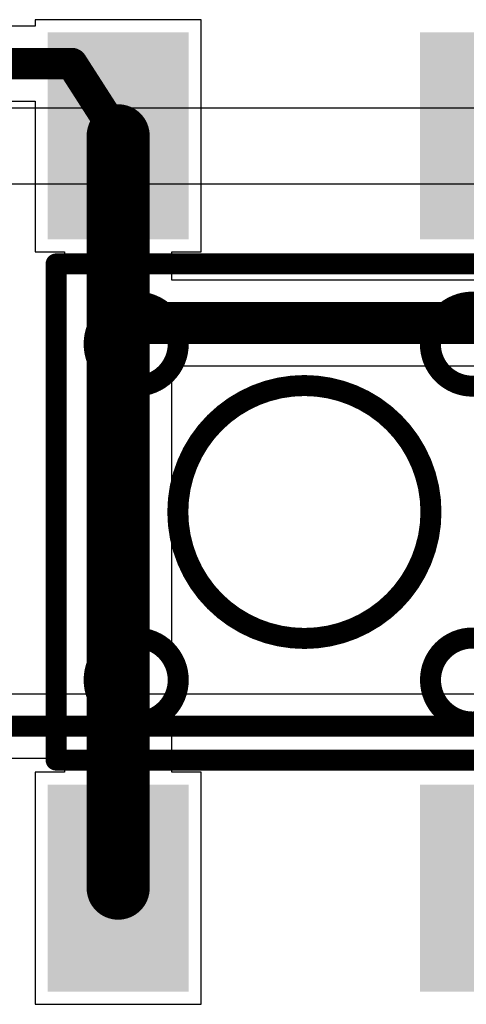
# Model space of a CAD drawing. Header units: inches. Extents: x 0 to 12.2, y 0 to 7.
# Tile 30 of 154: x 2.223 to 2.435, y 0.644 to 1.112. Entities that reach past the tile are written whole.
import ezdxf

# ---------------------------------------------------------------- set-up
doc = ezdxf.new("R2010")
doc.units = ezdxf.units.IN
doc.header["$MEASUREMENT"] = 0
for name, color, linetype in [('Bottom Layer', 5, 'Continuous'), ('Layer 2', 76, 'Continuous'), ('Top Layer', 1, 'Continuous'), ('Top Overlay', 2, 'Continuous'), ('Top Paste', 8, 'Continuous'), ('Top Solder', 216, 'Continuous')]:
    doc.layers.add(name, color=color, linetype=linetype)

# ---------------------------------------------------------------- blocks, each defined once
blk = doc.blocks.new('TS_1002S_12026C_46')
at = {"layer": 'Top Layer'}
for points in [[(-0.22441, 0.11811), (-0.13385, 0.11811), (-0.13385, 0.05906), (-0.22441, 0.05906)], [(0.13385, 0.1181), (0.22441, 0.1181), (0.22441, 0.05905), (0.13385, 0.05905)], [(-0.22441, -0.05906), (-0.13385, -0.05906), (-0.13385, -0.11811), (-0.22441, -0.11811)], [(0.13385, -0.05906), (0.22441, -0.05906), (0.22441, -0.11811), (0.13385, -0.11811)]]:
    blk.add_hatch(color=1, dxfattribs=at).paths.add_polyline_path(points)
at = {"layer": 'Top Paste'}
for points in [[(-0.22441, 0.11811), (-0.13385, 0.11811), (-0.13385, 0.05906), (-0.22441, 0.05906)], [(0.13385, 0.1181), (0.22441, 0.1181), (0.22441, 0.05905), (0.13385, 0.05905)], [(-0.22441, -0.05906), (-0.13385, -0.05906), (-0.13385, -0.11811), (-0.22441, -0.11811)], [(0.13385, -0.05906), (0.22441, -0.05906), (0.22441, -0.11811), (0.13385, -0.11811)]]:
    blk.add_hatch(color=8, dxfattribs=at).paths.add_polyline_path(points)
at = {"layer": 'Top Solder'}
for points in [[(-0.22841, 0.12211), (-0.12985, 0.12211), (-0.12985, 0.05506), (-0.22841, 0.05506)], [(0.12985, 0.1221), (0.22841, 0.1221), (0.22841, 0.05505), (0.12985, 0.05505)], [(-0.22841, -0.05506), (-0.12985, -0.05506), (-0.12985, -0.12211), (-0.22841, -0.12211)], [(0.12985, -0.05506), (0.22841, -0.05506), (0.22841, -0.12211), (0.12985, -0.12211)]]:
    blk.add_hatch(color=216, dxfattribs=at).paths.add_polyline_path(points)
at = {"layer": 'Top Overlay', "const_width": 0.01}
for points in [[(0.11811, 0.11811), (-0.11811, 0.11811)], [(-0.11811, -0.11811), (-0.11811, 0.11811)], [(0.11811, -0.11811), (0.11811, 0.11811)], [(0.11811, -0.11811), (-0.11811, -0.11811)]]:
    blk.add_lwpolyline(points, dxfattribs=at)
at = {"layer": 'Top Overlay'}
for points, const_width in [([(-0.12061, 0.11811, 1), (-0.11561, 0.11811, 1)], 0.005), ([(-0.12061, 0.11811, 1), (-0.11561, 0.11811, 1)], 0.005), ([(0.11561, 0.11811, 1), (0.12061, 0.11811, 1)], 0.005), ([(0.11561, 0.11811, 1), (0.12061, 0.11811, 1)], 0.005), ([(-0.05992, 0.07994, 1), (-0.09992, 0.07994, 1)], 0.01), ([(0.1, 0.07999, 1), (0.06, 0.07999, 1)], 0.01), ([(-0.10242, 0.07994, 1), (-0.09742, 0.07994, 1)], 0.005), ([(-0.06242, 0.07994, 1), (-0.05742, 0.07994, 1)], 0.005), ([(0.0575, 0.07999, 1), (0.0625, 0.07999, 1)], 0.005), ([(0.0975, 0.07999, 1), (0.1025, 0.07999, 1)], 0.005), ([(0.06021, 0, 1), (-0.06021, 0, 1)], 0.01), ([(-0.06271, 0, 1), (-0.05771, 0, 1)], 0.005), ([(0.05771, 0, 1), (0.06271, 0, 1)], 0.005), ([(-0.06, -0.08001, 1), (-0.1, -0.08001, 1)], 0.01), ([(0.1, -0.08001, 1), (0.06, -0.08001, 1)], 0.01), ([(-0.1025, -0.08001, 1), (-0.0975, -0.08001, 1)], 0.005), ([(-0.0625, -0.08001, 1), (-0.0575, -0.08001, 1)], 0.005), ([(0.0575, -0.08001, 1), (0.0625, -0.08001, 1)], 0.005), ([(0.0975, -0.08001, 1), (0.1025, -0.08001, 1)], 0.005), ([(-0.12061, -0.11811, 1), (-0.11561, -0.11811, 1)], 0.005), ([(-0.12061, -0.11811, 1), (-0.11561, -0.11811, 1)], 0.005), ([(0.11561, -0.11811, 1), (0.12061, -0.11811, 1)], 0.005), ([(0.11561, -0.11811, 1), (0.12061, -0.11811, 1)], 0.005)]:
    blk.add_lwpolyline(points, format="xyb", close=True, dxfattribs=dict(at, const_width=const_width))

msp = doc.modelspace()

# ---------------------------------------------------------------- linework, layer by layer
at = {"layer": 'Bottom Layer'}
for p, q in [((3.38111, 0.79129), (1.7684, 0.79129)), ((1.767, 0.76071), (3.38062, 0.76071))]:
    msp.add_line(p, q, dxfattribs=at)
at = {"layer": 'Bottom Layer', "const_width": 0.01}
msp.add_lwpolyline([(1.767, 0.776), (3.39617, 0.776)], dxfattribs=at)
at = {"layer": 'Layer 2'}
for p, q in [((3.46525, 1.07025), (1.80356, 1.07025)), ((1.13424, 1.03424), (3.48929, 1.03424))]:
    msp.add_line(p, q, dxfattribs=at)
at = {"layer": 'Top Layer'}
for p, q in [((2.30921, 1.11236), (2.23015, 1.11236)), ((2.23015, 1.11236), (2.23015, 1.10929)), ((2.30921, 1.00181), (2.30921, 1.11236)), ((2.23015, 1.10929), (2.2036, 1.10929)), ((2.2036, 1.07361), (2.23015, 1.07361)), ((2.23015, 1.07361), (2.23015, 1.00181)), ((2.23015, 1.00181), (2.24419, 1.00181)), ((2.24419, 1.00181), (2.24419, 0.98787)), ((2.29517, 0.98839), (2.29517, 1.00181)), ((2.29517, 1.00181), (2.30921, 1.00181)), ((2.24419, 0.98787), (2.24419, 0.7541)), ((2.59005, 0.98839), (2.29517, 0.98839)), ((2.29517, 0.7541), (2.29517, 0.94761)), ((2.29517, 0.94761), (2.59005, 0.94761)), ((2.24419, 0.7541), (2.23015, 0.7541)), ((2.23015, 0.7541), (2.23015, 0.64355)), ((2.30921, 0.7541), (2.29517, 0.7541)), ((2.30921, 0.64355), (2.30921, 0.7541)), ((2.23015, 0.64355), (2.30921, 0.64355))]:
    msp.add_line(p, q, dxfattribs=at)
for points, const_width in [([(2.1811, 1.09145), (2.24765, 1.09145)], 0.015), ([(2.24765, 1.09145), (2.26968, 1.05709)], 0.015), ([(2.26968, 0.98787), (2.26968, 1.05709)], 0.03), ([(2.26968, 0.98557), (2.26968, 0.98787)], 0.03), ([(2.26968, 0.69883), (2.26968, 0.98557)], 0.03), ([(2.27196, 0.968), (2.59005, 0.968)], 0.02)]:
    msp.add_lwpolyline(points, dxfattribs=dict(at, const_width=const_width))
for points, const_width in [([(2.2439, 1.09145, 1), (2.2514, 1.09145, 1)], 0.0075), ([(2.2439, 1.09145, 1), (2.2514, 1.09145, 1)], 0.0075), ([(2.26218, 1.05709, 1), (2.27718, 1.05709, 1)], 0.015), ([(2.26593, 1.05709, 1), (2.27343, 1.05709, 1)], 0.0075), ([(2.26218, 0.98787, 1), (2.27718, 0.98787, 1)], 0.015), ([(2.26218, 0.98787, 1), (2.27718, 0.98787, 1)], 0.015), ([(2.26218, 0.98557, 1), (2.27718, 0.98557, 1)], 0.015), ([(2.26218, 0.98557, 1), (2.27718, 0.98557, 1)], 0.015), ([(2.26718, 0.98787, 1), (2.27218, 0.98787, 1)], 0.005), ([(2.26949, 0.98557, 1), (2.27449, 0.98557, 1)], 0.005), ([(2.26696, 0.968, 1), (2.27696, 0.968, 1)], 0.01), ([(2.26218, 0.69883, 1), (2.27718, 0.69883, 1)], 0.015)]:
    msp.add_lwpolyline(points, format="xyb", close=True, dxfattribs=dict(at, const_width=const_width))
at = {"layer": 'Top Layer', "const_width": 0.01}
msp.add_lwpolyline([(2.27199, 0.98557, -0.414214), (2.26968, 0.98787)], format="xyb", dxfattribs=at)

# ---------------------------------------------------------------- block references
at = {"rotation": 270}
msp.add_blockref('TS_1002S_12026C_46', (2.35826, 0.87796), dxfattribs=at)

doc.saveas('drawing.dxf')
